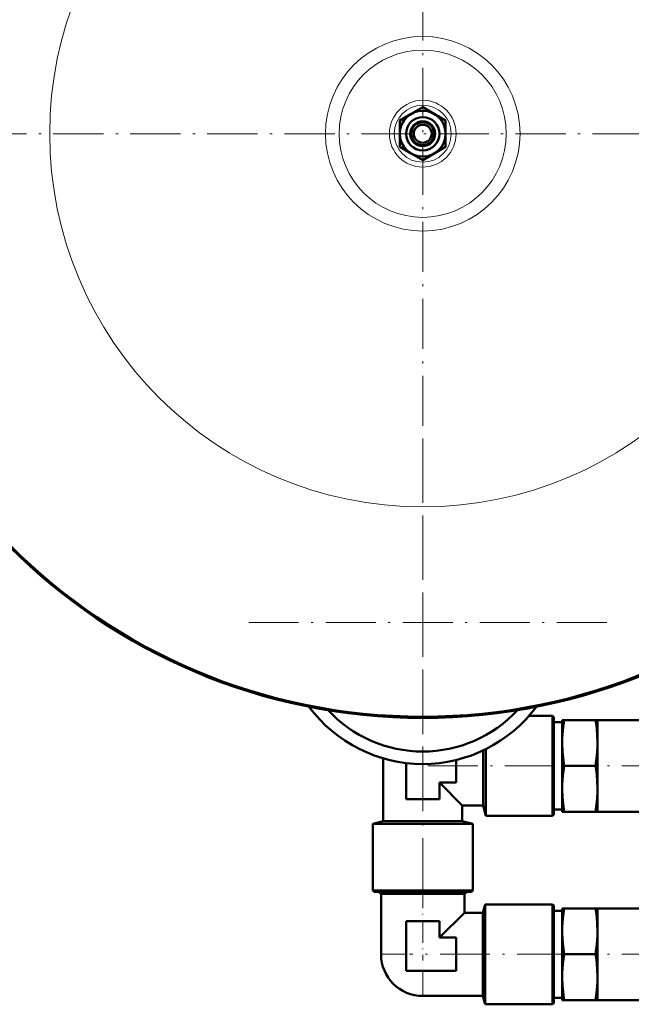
# Model space of a CAD drawing. Extents: x -1358 to 1757, y -1497 to 607.
# Tile 30 of 97: x 40 to 187, y -920 to -683. Entities that reach past the tile are written whole.
import ezdxf

# ---------------------------------------------------------------- set-up
doc = ezdxf.new("R2010")
doc.units = 0
doc.linetypes.add('DASHDOT', pattern=[18.5, 12, -3, 0.5, -3])

msp = doc.modelspace()

# ---------------------------------------------------------------- linework, layer by layer
at = {"color": 7, "linetype": 'DASHDOT', "lineweight": 18}
for p, q in [((136.79, -528.3), (136.79, -893)), ((-229.45, -710.65), (491.9, -710.65)), ((319.14, -710.65), (-45.56, -710.65)), ((136.79, -783.8), (136.79, -872.2)), ((180.99, -828), (92.59, -828)), ((138.04, -862.45), (171.04, -862.45)), ((215.14, -862.45), (174.99, -862.45)), ((171.44, -907.7), (133.64, -907.7)), ((215.14, -907.7), (174.99, -907.7))]:
    msp.add_line(p, q, dxfattribs=at)
at = {"color": 7, "lineweight": 50}
for p, q in [((134.04, -705.89), (136.79, -704.3)), ((136.79, -704.3), (139.54, -705.89)), ((131.29, -707.48), (134.04, -705.89)), ((139.54, -705.89), (142.29, -707.48)), ((131.29, -710.65), (131.29, -707.48)), ((142.29, -707.48), (142.29, -710.65)), ((131.29, -713.83), (131.29, -710.65)), ((142.29, -710.65), (142.29, -713.83)), ((134.04, -715.42), (131.29, -713.83)), ((142.29, -713.83), (139.54, -715.42)), ((136.79, -717.01), (134.04, -715.42)), ((139.54, -715.42), (136.79, -717.01)), ((162.33, -850.45), (167.99, -850.45)), ((167.99, -862.45), (167.99, -850.45)), ((168.29, -850.75), (167.99, -850.45)), ((168.29, -862.45), (168.29, -850.75)), ((168.29, -851.98), (170.29, -851.98)), ((170.29, -851.45), (170.75, -851.45)), ((170.29, -851.45), (170.29, -856.95)), ((170.75, -851.45), (178.33, -851.45)), ((178.33, -851.45), (178.79, -851.45)), ((178.79, -851.45), (178.79, -856.95)), ((178.79, -851.45), (211.79, -851.45)), ((170.29, -856.95), (170.29, -867.95)), ((178.79, -856.95), (178.79, -862.45)), ((151.29, -862.45), (151.29, -858.76)), ((151.96, -862.45), (151.96, -858.43)), ((127.29, -875.7), (127.29, -860.65)), ((132.79, -870.45), (132.79, -861.77)), ((144.79, -861.05), (144.79, -866.45)), ((151.29, -871.95), (151.29, -862.45)), ((151.96, -874.45), (151.96, -862.45)), ((167.99, -874.45), (167.99, -862.45)), ((168.29, -874.15), (168.29, -862.45)), ((170.75, -862.45), (178.33, -862.45)), ((178.79, -862.45), (178.79, -867.95)), ((144.79, -866.45), (140.79, -866.45)), ((140.79, -866.45), (140.79, -870.45)), ((146.29, -871.95), (140.79, -866.45)), ((170.29, -867.95), (170.29, -873.45)), ((178.79, -867.95), (178.79, -873.45)), ((140.79, -870.45), (132.79, -870.45)), ((146.29, -871.95), (146.29, -875.7)), ((146.29, -871.95), (151.29, -871.95)), ((151.29, -871.95), (151.96, -874.45)), ((151.96, -874.45), (167.99, -874.45)), ((168.29, -874.15), (167.99, -874.45)), ((168.29, -872.93), (170.29, -872.93)), ((170.75, -873.45), (170.29, -873.45)), ((170.75, -873.45), (178.33, -873.45)), ((178.79, -873.45), (178.33, -873.45)), ((178.79, -873.45), (211.79, -873.45)), ((124.79, -876.37), (127.29, -875.7)), ((124.79, -892.4), (124.79, -876.37)), ((124.79, -876.37), (148.79, -876.37)), ((127.29, -875.7), (146.29, -875.7)), ((146.29, -875.7), (148.79, -876.37)), ((148.79, -876.37), (148.79, -892.4)), ((125.09, -892.7), (124.79, -892.4)), ((124.79, -892.4), (148.79, -892.4)), ((125.09, -892.7), (148.49, -892.7)), ((126.79, -893.18), (126.13, -892.7)), ((136.79, -893.18), (126.79, -893.18)), ((126.79, -893.18), (126.79, -907.7)), ((146.79, -893.18), (136.79, -893.18)), ((146.79, -893.18), (147.45, -892.7)), ((146.79, -893.18), (146.79, -897.7)), ((148.79, -892.4), (148.49, -892.7)), ((151.25, -897.7), (151.78, -895.7)), ((151.78, -907.7), (151.78, -895.7)), ((167.99, -895.7), (151.78, -895.7)), ((167.99, -907.7), (167.99, -895.7)), ((168.29, -896), (167.99, -895.7)), ((168.29, -907.7), (168.29, -896)), ((146.79, -897.7), (140.79, -903.7)), ((151.25, -897.7), (146.79, -897.7)), ((151.25, -907.7), (151.25, -897.7)), ((168.29, -897.23), (170.29, -897.23)), ((170.29, -896.7), (170.75, -896.7)), ((170.29, -896.7), (170.29, -902.2)), ((170.75, -896.7), (178.33, -896.7)), ((178.33, -896.7), (178.79, -896.7)), ((178.79, -896.7), (178.79, -902.2)), ((178.79, -896.7), (211.79, -896.7)), ((132.79, -911.7), (132.79, -899.7)), ((132.79, -899.7), (136.79, -899.7)), ((136.79, -899.7), (140.79, -899.7)), ((140.79, -899.7), (140.79, -903.7)), ((170.29, -902.2), (170.29, -913.2)), ((178.79, -902.2), (178.79, -907.7)), ((140.79, -903.7), (144.79, -903.7)), ((144.79, -903.7), (144.79, -907.7)), ((144.79, -907.7), (144.79, -911.7)), ((151.25, -917.7), (151.25, -907.7)), ((151.78, -919.7), (151.78, -907.7)), ((167.99, -919.7), (167.99, -907.7)), ((168.29, -919.4), (168.29, -907.7)), ((170.75, -907.7), (178.33, -907.7)), ((178.79, -907.7), (178.79, -913.2)), ((144.79, -911.7), (132.79, -911.7)), ((170.29, -913.2), (170.29, -918.7)), ((178.79, -913.2), (178.79, -918.7)), ((151.25, -917.7), (136.79, -917.7)), ((151.25, -917.7), (151.78, -919.7)), ((167.99, -919.7), (151.78, -919.7)), ((168.29, -919.4), (167.99, -919.7)), ((168.29, -918.18), (170.29, -918.18)), ((170.75, -918.7), (170.29, -918.7)), ((170.75, -918.7), (178.33, -918.7)), ((178.79, -918.7), (178.33, -918.7)), ((178.79, -918.7), (211.79, -918.7))]:
    msp.add_line(p, q, dxfattribs=at)
at = {"color": 7, "linetype": 'DASHDOT', "lineweight": 18, "ltscale": 0.45}
msp.add_line((136.79, -891.2), (136.79, -909.2), dxfattribs=at)
at = {"color": 7, "lineweight": 18}
for p, q in [((126.79, -907.7), (132.79, -907.7)), ((136.79, -917.7), (136.79, -911.7))]:
    msp.add_line(p, q, dxfattribs=at)
at = {"color": 7, "lineweight": 50}
for points in [[(170.75, -851.45), (170.44, -853.85), (170.31, -855.95), (170.29, -856.95)], [(178.79, -856.95), (178.72, -854.93), (178.51, -852.71), (178.33, -851.45)], [(170.29, -856.95), (170.36, -858.98), (170.57, -861.2), (170.75, -862.45)], [(178.33, -862.45), (178.64, -860.05), (178.77, -857.96), (178.79, -856.95)], [(170.75, -862.45), (170.44, -864.85), (170.31, -866.95), (170.29, -867.95)], [(178.79, -867.95), (178.72, -865.93), (178.51, -863.71), (178.33, -862.45)], [(170.29, -867.95), (170.36, -869.98), (170.57, -872.2), (170.75, -873.45)], [(178.33, -873.45), (178.64, -871.05), (178.77, -868.96), (178.79, -867.95)], [(170.75, -896.7), (170.44, -899.1), (170.31, -901.2), (170.29, -902.2)], [(178.79, -902.2), (178.72, -900.18), (178.51, -897.96), (178.33, -896.7)], [(170.29, -902.2), (170.36, -904.23), (170.57, -906.45), (170.75, -907.7)], [(178.33, -907.7), (178.64, -905.3), (178.77, -903.21), (178.79, -902.2)], [(170.75, -907.7), (170.44, -910.1), (170.31, -912.2), (170.29, -913.2)], [(178.79, -913.2), (178.72, -911.18), (178.51, -908.96), (178.33, -907.7)], [(170.29, -913.2), (170.36, -915.23), (170.57, -917.45), (170.75, -918.7)], [(178.33, -918.7), (178.64, -916.3), (178.77, -914.21), (178.79, -913.2)]]:
    msp.add_lwpolyline(points, dxfattribs=at)
for radius in [140, 5.5, 4, 3, 2.75, 2.15]:
    msp.add_circle((136.79, -710.65), radius, dxfattribs=at)
at = {"color": 7, "lineweight": 18}
for radius in [89.6, 23.37, 20.08, 8.02, 6.85]:
    msp.add_circle((136.79, -710.65), radius, dxfattribs=at)
at = {"color": 7, "lineweight": 50}
for centre, radius, start, end in [((136.79, -710.65), 140.27, 90, 270), ((136.79, -710.65), 140.27, 270, 90), ((136.79, -828), 34, 216.5185, 323.4817), ((136.79, -828), 31, 222.8024, 317.1978), ((136.79, -907.7), 10, 180, 270)]:
    msp.add_arc(centre, radius, start, end, dxfattribs=at)

doc.saveas('drawing.dxf')
